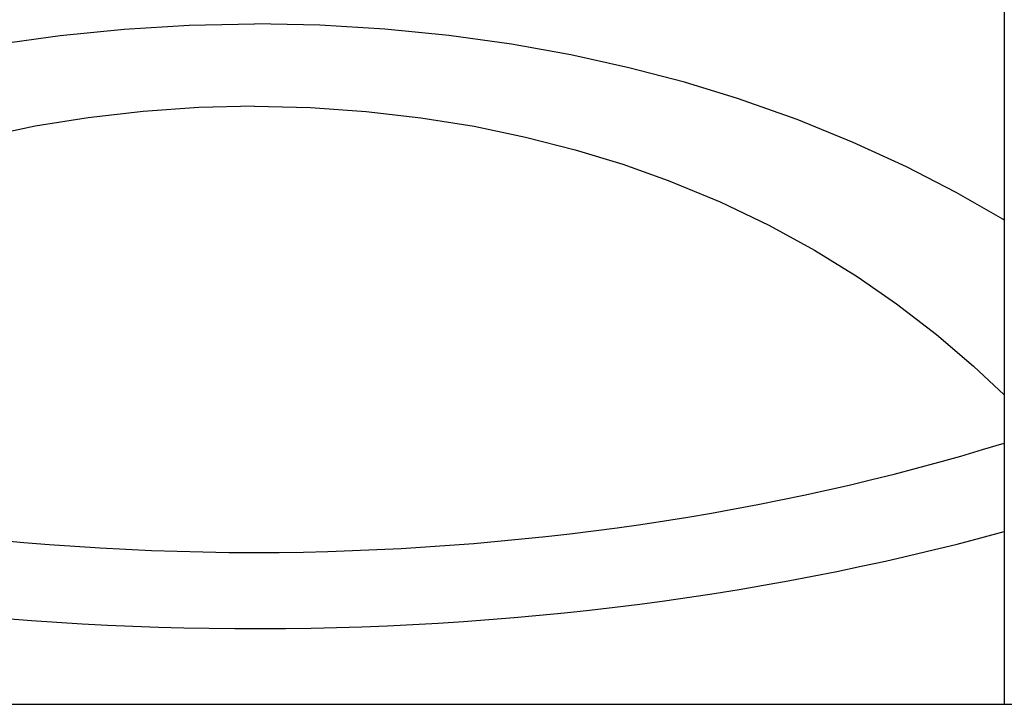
# Model space of a CAD drawing. Header units: millimetres. Extents: x 4904.09 to 4905.21, y 4759.5 to 4761.8.
# Tile 5 of 54: x 4904.59 to 4904.82, y 4759.73 to 4759.89. Entities that reach past the tile are written whole.
import ezdxf

# ---------------------------------------------------------------- set-up
doc = ezdxf.new("R2010")
doc.units = ezdxf.units.MM
doc.layers.add('SANINDUSA', color=3, linetype='Continuous')

msp = doc.modelspace()

# ---------------------------------------------------------------- linework, layer by layer
at = {"layer": 'SANINDUSA'}
for p, q in [((4904.817447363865, 4761.639268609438), (4904.817447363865, 4759.733268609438)), ((4904.293761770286, 4759.733268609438), (4904.832823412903, 4759.733268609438))]:
    msp.add_line(p, q, dxfattribs=at)
at = {"layer": 'SANINDUSA', "flags": 128}
for points in [[(4904.450821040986, 4759.823705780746), (4904.459636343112, 4759.830199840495), (4904.469004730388, 4759.836613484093), (4904.478979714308, 4759.842890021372), (4904.489509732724, 4759.848913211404), (4904.500771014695, 4759.854719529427), (4904.512759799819, 4759.860241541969), (4904.5254723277, 4759.865411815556), (4904.538904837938, 4759.870162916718), (4904.550933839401, 4759.873837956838), (4904.563506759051, 4759.877143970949), (4904.576549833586, 4759.880035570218), (4904.589989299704, 4759.882467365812), (4904.60412183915, 4759.884441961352), (4904.618608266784, 4759.885882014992), (4904.633300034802, 4759.886763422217), (4904.648048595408, 4759.887062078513), (4904.648048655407, 4759.88706207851)], [(4904.817447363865, 4759.84268252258), (4904.817117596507, 4759.842890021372), (4904.80658757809, 4759.848913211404), (4904.795326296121, 4759.854719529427), (4904.783337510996, 4759.860241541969), (4904.770624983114, 4759.865411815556), (4904.757192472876, 4759.870162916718), (4904.745163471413, 4759.873837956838), (4904.732590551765, 4759.877143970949), (4904.71954747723, 4759.880035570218), (4904.706108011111, 4759.882467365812), (4904.691975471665, 4759.884441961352), (4904.677489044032, 4759.885882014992), (4904.662797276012, 4759.886763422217), (4904.648048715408, 4759.887062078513), (4904.648048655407, 4759.88706207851), (4904.648048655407, 4759.88706207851)], [(4904.648048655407, 4759.868422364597), (4904.635422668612, 4759.868125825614), (4904.62285201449, 4759.867255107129), (4904.610477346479, 4759.865837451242), (4904.598439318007, 4759.863900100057), (4904.586837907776, 4759.861477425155), (4904.575619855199, 4759.858599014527), (4904.564850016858, 4759.855313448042), (4904.554593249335, 4759.851669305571), (4904.542868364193, 4759.846824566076), (4904.531847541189, 4759.841550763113), (4904.521525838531, 4759.83591316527), (4904.511898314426, 4759.829977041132), (4904.50296002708, 4759.823807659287), (4904.493933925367, 4759.816856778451), (4904.485559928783, 4759.809695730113), (4904.477772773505, 4759.802366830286), (4904.470507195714, 4759.794912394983)], [(4904.648048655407, 4759.868422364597), (4904.660674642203, 4759.868125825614), (4904.673245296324, 4759.867255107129), (4904.685619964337, 4759.865837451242), (4904.697657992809, 4759.863900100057), (4904.709259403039, 4759.861477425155), (4904.720477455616, 4759.858599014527), (4904.731247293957, 4759.855313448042), (4904.741504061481, 4759.851669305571), (4904.753228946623, 4759.846824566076), (4904.764249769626, 4759.841550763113), (4904.774571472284, 4759.83591316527), (4904.784198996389, 4759.829977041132), (4904.793137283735, 4759.823807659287), (4904.802163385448, 4759.816856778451), (4904.810537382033, 4759.809695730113), (4904.817447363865, 4759.803192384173)]]:
    msp.add_lwpolyline(points, dxfattribs=at)
at = {"layer": 'SANINDUSA'}
for centre, major_axis, ratio, start_param, end_param in [((4904.648048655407, 4759.974395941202), (-0.359521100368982, 0.001122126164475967), 0.5752984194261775, 1.056106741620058, 1.572591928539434), ((4904.648048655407, 4759.974395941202), (0.3597019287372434, 0.001184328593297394), 0.5750086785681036, 4.710495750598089, 5.200852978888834), ((4904.648048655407, 4759.957075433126), (0.3779999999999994, 1.421085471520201e-15), 0.5468026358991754, 4.19348825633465, 5.177077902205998)]:
    msp.add_ellipse(centre, major_axis=major_axis, ratio=ratio, start_param=start_param, end_param=end_param, dxfattribs=at)

doc.saveas('drawing.dxf')
